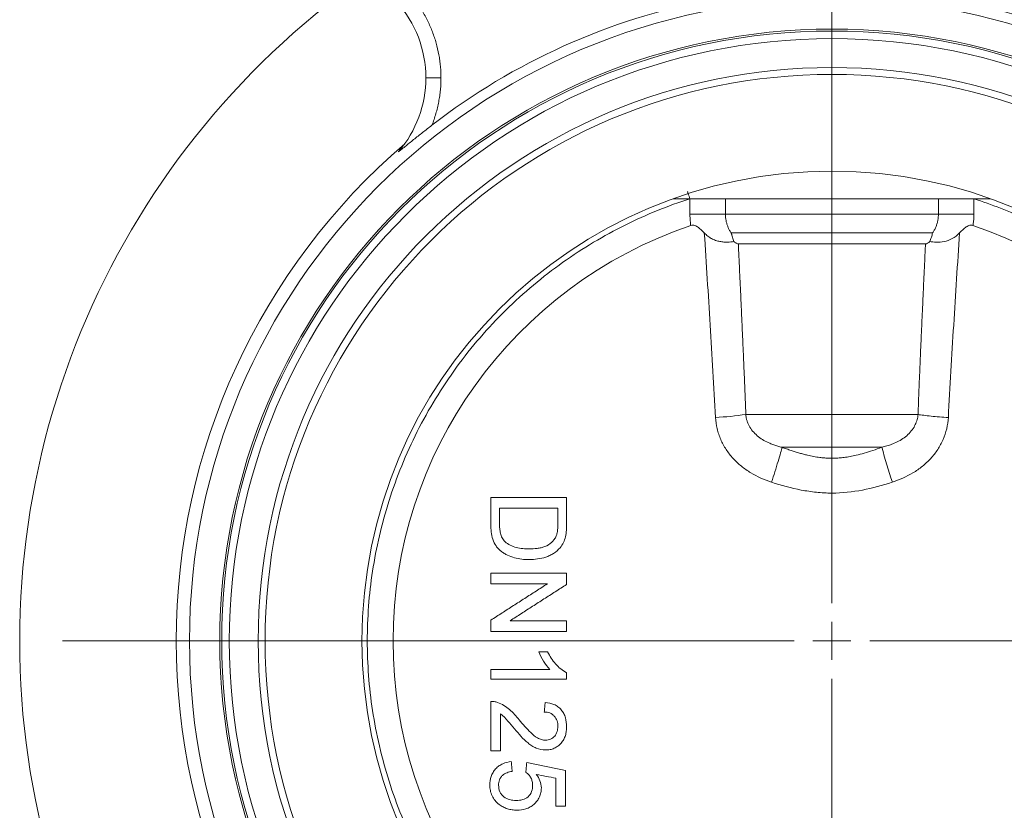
# Model space of a CAD drawing. Header units: millimetres. Extents: x 110 to 833, y 73 to 902.
# Tile 11 of 23: x 119 to 249, y 465 to 570. Entities that reach past the tile are written whole.
import ezdxf

# ---------------------------------------------------------------- set-up
doc = ezdxf.new("R2010")
doc.units = ezdxf.units.MM

# ---------------------------------------------------------------- blocks, each defined once
blk = doc.blocks.new('SW_CENTERMARKSYMBOL_0')
at = {"color": 0, "linetype": 'Continuous', "lineweight": 0}
for p, q in [((41, -93.99), (41, 2.5)), ((41, -98.99), (41, -96.49)), ((36, -98.99), (-60.49, -98.99)), ((41, -98.99), (38.5, -98.99)), ((41, -98.99), (41, -101.49)), ((41, -98.99), (43.5, -98.99)), ((46, -98.99), (142.5, -98.99)), ((41, -103.99), (41, -200.49))]:
    blk.add_line(p, q, dxfattribs=at)
blk.add_arc((41, -98.99), 107.15, 115.1736, 244.8264, dxfattribs=at)

msp = doc.modelspace()

# ---------------------------------------------------------------- linework, layer by layer
at = {"color": 7, "linetype": 'Continuous', "lineweight": 15}
for p, q in [((205.27, 546.07), (247.13, 546.07)), ((207.47, 546.07), (207.47, 544.05)), ((244.94, 544.05), (244.94, 546.07)), ((207.47, 544.05), (212.15, 544.05)), ((226.2, 544.05), (212.15, 544.05)), ((240.25, 544.05), (226.2, 544.05)), ((240.25, 544.05), (244.94, 544.05)), ((212.92, 541.55), (226.2, 541.55)), ((226.2, 541.55), (239.49, 541.55)), ((238.55, 540.11), (213.86, 540.11)), ((226.2, 517.6), (214.85, 517.6)), ((237.56, 517.6), (226.2, 517.6)), ((219.62, 513.27), (226.2, 513.27)), ((226.2, 513.27), (232.78, 513.27)), ((188.7, 486.26), (187.52, 486.26)), ((191.2, 482.67), (191.2, 483.5))]:
    msp.add_line(p, q, dxfattribs=at)
at = {"color": 8, "linetype": 'Continuous', "lineweight": 15}
for p, q in [((212.15, 544.05), (212.15, 546.07)), ((240.25, 546.07), (240.25, 544.05))]:
    msp.add_line(p, q, dxfattribs=at)
at = {"color": 7, "linetype": 'Continuous', "lineweight": 15}
for radius in [84.75, 80.75, 80.5, 74.77, 62]:
    msp.add_circle((226.2, 487.71), radius, dxfattribs=at)
for centre, radius, start, end in [((157.63, 562.03), 15, 0, 41.8295), ((226.2, 487.71), 86.12, 100.7068, 127.7851), ((226.2, 487.71), 86.12, 52.2149, 79.2932), ((226.2, 487.71), 79.5, 0, 180), ((226.2, 487.71), 75.68, 0, 180), ((157.63, 562.03), 15, 319.5618, 0), ((226.2, 487.71), 86.5, 130.6472, 229.3528), ((226.2, 487.71), 57.9, 108.7508, 251.2492), ((226.2, 487.71), 57.9, 288.7508, 71.2492), ((209.18, 554.67), 37.5, 272.5439, 278.6896), ((301.31, 531.4), 70.88, 194.8192, 198.7113), ((226.2, 487.71), 79.5, 180, 360), ((226.2, 487.71), 75.68, 180, 0)]:
    msp.add_arc(centre, radius, start, end, dxfattribs=at)
for points, knots in [([(170.29, 573.37), (170.38, 573.27), (170.55, 573.08), (170.8, 572.78), (171.04, 572.48), (171.27, 572.18), (171.49, 571.86), (171.71, 571.55), (171.93, 571.23), (172.34, 570.57), (172.9, 569.54), (173.53, 568.1), (174.02, 566.62), (174.31, 565.35), (174.48, 564.33), (174.56, 563.56), (174.62, 562.8), (174.62, 562.28), (174.63, 562.03)], [0, 0, 0, 0, 0.031044, 0.062042, 0.093009, 0.123962, 0.154916, 0.185888, 0.216892, 0.247946, 0.373955, 0.500008, 0.626017, 0.75207, 0.814108, 0.876024, 0.937946, 1, 1, 1, 1]), ([(172.63, 562.03), (172.63, 562.03), (172.67, 562.03), (172.87, 562.03), (173.02, 562.03), (173.41, 562.03), (173.65, 562.03), (174.14, 562.03), (174.39, 562.03), (174.63, 562.03)], [0, 0, 0, 0, 0.25, 0.25, 0.5, 0.5, 0.75, 0.75, 1, 1, 1, 1]), ([(174.63, 562.03), (174.63, 561.9), (174.63, 561.63), (174.61, 561.23), (174.59, 560.84), (174.56, 560.44), (174.51, 560.05), (174.46, 559.65), (174.4, 559.26), (174.31, 558.73), (174.17, 558.08), (173.96, 557.3), (173.72, 556.53), (173.53, 556.02), (173.44, 555.77)], [0, 0, 0, 0, 0.062114, 0.124129, 0.186079, 0.247997, 0.309918, 0.371876, 0.433904, 0.496037, 0.622154, 0.747997, 0.873851, 1, 1, 1, 1]), ([(169.04, 552.3), (169.03, 552.28), (169.02, 552.27), (169.05, 552.28), (169.08, 552.31), (169.18, 552.38), (169.27, 552.45), (169.52, 552.66), (169.71, 552.81), (170.26, 553.26), (170.64, 553.57), (171.41, 554.19), (171.81, 554.5), (172.61, 555.13), (173.02, 555.45), (173.44, 555.77)], [0, 0, 0, 0, 0.03125, 0.03125, 0.0625, 0.0625, 0.125, 0.125, 0.25, 0.25, 0.5, 0.5, 0.75, 0.75, 1, 1, 1, 1]), ([(207.47, 546.07), (207.43, 546.18), (207.39, 546.3), (207.32, 546.53), (207.28, 546.64), (207.22, 546.83), (207.2, 546.9), (207.17, 547), (207.16, 547.02), (207.16, 547.02)], [0, 0, 0, 0, 0.25, 0.25, 0.5, 0.5, 0.75, 0.75, 1, 1, 1, 1]), ([(164.91, 487.71), (164.91, 490.72), (165.13, 493.8), (166.08, 500.01), (166.8, 503.14), (168.76, 509.33), (170, 512.38), (172.98, 518.28), (174.72, 521.13), (178.64, 526.51), (180.82, 529.04), (185.53, 533.68), (188.06, 535.8), (193.35, 539.56), (196.11, 541.2), (201.73, 543.99), (204.6, 545.15), (207.47, 546.07)], [0, 0, 0, 0, 0.125, 0.125, 0.25, 0.25, 0.375, 0.375, 0.5, 0.5, 0.625, 0.625, 0.75, 0.75, 0.875, 0.875, 1, 1, 1, 1]), ([(244.94, 546.07), (247.25, 545.32), (249.62, 544.41), (254.43, 542.18), (256.85, 540.86), (261.68, 537.77), (264.08, 535.99), (268.74, 531.95), (270.99, 529.68), (275.23, 524.65), (277.2, 521.88), (280.73, 515.92), (282.28, 512.71), (284.82, 505.97), (285.82, 502.42), (287.15, 495.16), (287.49, 491.43), (287.49, 483.99), (287.15, 480.26), (285.82, 472.99), (284.82, 469.45), (282.28, 462.71), (280.73, 459.5), (277.2, 453.54), (275.23, 450.77), (270.99, 445.74), (268.74, 443.47), (264.08, 439.43), (261.68, 437.65), (256.85, 434.56), (254.43, 433.24), (249.62, 431.01), (247.25, 430.09), (244.94, 429.35)], [0, 0, 0, 0, 0.0625, 0.0625, 0.125, 0.125, 0.1875, 0.1875, 0.25, 0.25, 0.3125, 0.3125, 0.375, 0.375, 0.4375, 0.4375, 0.5, 0.5, 0.5625, 0.5625, 0.625, 0.625, 0.6875, 0.6875, 0.75, 0.75, 0.8125, 0.8125, 0.875, 0.875, 0.9375, 0.9375, 1, 1, 1, 1]), ([(207.59, 542.54), (207.57, 542.64), (207.54, 542.84), (207.51, 543.14), (207.49, 543.44), (207.47, 543.75), (207.47, 543.95), (207.47, 544.05)], [0, 0, 0, 0, 0.200254, 0.40017, 0.59996, 0.799833, 1, 1, 1, 1]), ([(212.15, 544.05), (212.15, 543.98), (212.15, 543.84), (212.17, 543.64), (212.19, 543.43), (212.23, 543.23), (212.27, 543.03), (212.32, 542.83), (212.38, 542.64), (212.45, 542.44), (212.53, 542.26), (212.61, 542.07), (212.71, 541.89), (212.81, 541.72), (212.88, 541.61), (212.92, 541.55)], [0, 0, 0, 0, 0.077557, 0.155102, 0.232605, 0.31004, 0.387382, 0.464603, 0.541682, 0.618594, 0.695319, 0.771839, 0.848135, 0.924193, 1, 1, 1, 1]), ([(226.2, 544.05), (226.2, 543.62), (226.2, 543.18), (226.2, 542.33), (226.2, 541.92), (226.2, 541.55)], [0, 0, 0, 0, 0.5, 0.5, 1, 1, 1, 1]), ([(239.49, 541.55), (239.53, 541.61), (239.6, 541.73), (239.71, 541.92), (239.81, 542.12), (239.9, 542.32), (239.98, 542.52), (240.05, 542.73), (240.12, 542.95), (240.17, 543.16), (240.2, 543.38), (240.23, 543.6), (240.25, 543.83), (240.25, 543.98), (240.25, 544.05)], [0, 0, 0, 0, 0.082136, 0.164566, 0.247271, 0.330234, 0.413431, 0.496838, 0.580427, 0.664168, 0.748029, 0.831978, 0.91598, 1, 1, 1, 1]), ([(244.94, 544.05), (244.94, 543.95), (244.93, 543.75), (244.92, 543.44), (244.89, 543.14), (244.86, 542.84), (244.83, 542.64), (244.81, 542.54)], [0, 0, 0, 0, 0.2001673, 0.4000403, 0.5998296, 0.7997461, 1, 1, 1, 1]), ([(207.59, 542.54), (207.68, 542.57), (207.77, 542.58), (207.95, 542.58), (208.04, 542.56), (208.29, 542.47), (208.45, 542.38), (208.73, 542.17), (208.87, 542.05), (209.13, 541.8), (209.25, 541.68), (209.37, 541.55)], [0, 0, 0, 0, 0.125, 0.125, 0.25, 0.25, 0.5, 0.5, 0.75, 0.75, 1, 1, 1, 1]), ([(243.03, 541.55), (243.15, 541.68), (243.28, 541.8), (243.54, 542.05), (243.67, 542.17), (243.89, 542.33), (243.96, 542.38), (244.12, 542.46), (244.2, 542.5), (244.37, 542.56), (244.46, 542.58), (244.64, 542.58), (244.73, 542.57), (244.81, 542.54)], [0, 0, 0, 0, 0.25, 0.25, 0.5, 0.5, 0.625, 0.625, 0.75, 0.75, 0.875, 0.875, 1, 1, 1, 1]), ([(209.37, 541.55), (209.63, 537.51), (209.89, 533.46), (210.39, 525.34), (210.63, 521.27), (210.84, 517.2)], [0, 0, 0, 0, 0.5, 0.5, 1, 1, 1, 1]), ([(213.28, 540.41), (213.03, 540.38), (212.75, 540.35), (212.28, 540.35), (212.11, 540.35), (211.77, 540.37), (211.59, 540.4), (211.23, 540.47), (211.05, 540.51), (210.68, 540.64), (210.5, 540.72), (210.16, 540.91), (209.99, 541.02), (209.67, 541.26), (209.52, 541.4), (209.37, 541.55)], [0, 0, 0, 0, 0.25, 0.25, 0.375, 0.375, 0.5, 0.5, 0.625, 0.625, 0.75, 0.75, 0.875, 0.875, 1, 1, 1, 1]), ([(212.92, 541.55), (212.92, 541.54), (212.94, 541.49), (212.96, 541.4), (213.01, 541.22), (213.09, 540.98), (213.18, 540.69), (213.25, 540.5), (213.28, 540.41)], [0, 0, 0, 0, 0.03234, 0.125042, 0.250053, 0.499997, 0.754728, 1, 1, 1, 1]), ([(213.28, 540.41), (213.38, 540.32), (213.49, 540.24), (213.68, 540.14), (213.77, 540.11), (213.86, 540.11)], [0, 0, 0, 0, 0.5, 0.5, 1, 1, 1, 1]), ([(238.55, 540.11), (238.63, 540.11), (238.72, 540.14), (238.92, 540.24), (239.02, 540.32), (239.12, 540.41)], [0, 0, 0, 0, 0.5, 0.5, 1, 1, 1, 1]), ([(239.12, 540.41), (239.16, 540.5), (239.22, 540.69), (239.32, 540.98), (239.41, 541.27), (239.46, 541.46), (239.49, 541.55)], [0, 0, 0, 0, 0.2452674, 0.5000038, 0.7516417, 1, 1, 1, 1]), ([(243.03, 541.55), (242.74, 541.25), (242.43, 541), (241.73, 540.62), (241.36, 540.5), (240.63, 540.36), (240.29, 540.34), (239.81, 540.35), (239.66, 540.36), (239.38, 540.38), (239.25, 540.39), (239.12, 540.41)], [0, 0, 0, 0, 0.25, 0.25, 0.5, 0.5, 0.75, 0.75, 0.875, 0.875, 1, 1, 1, 1]), ([(241.56, 517.2), (241.77, 521.27), (242.01, 525.34), (242.52, 533.46), (242.78, 537.51), (243.03, 541.55)], [0, 0, 0, 0, 0.5, 0.5, 1, 1, 1, 1]), ([(213.86, 540.11), (213.89, 539.34), (213.96, 537.8), (214.07, 535.49), (214.18, 533.21), (214.28, 530.93), (214.38, 528.67), (214.48, 526.43), (214.58, 524.2), (214.67, 521.99), (214.76, 519.79), (214.82, 518.32), (214.85, 517.6)], [0, 0, 0, 0, 0.103171, 0.205632, 0.307386, 0.408434, 0.508777, 0.608419, 0.70736, 0.805603, 0.903149, 1, 1, 1, 1]), ([(237.56, 517.6), (237.59, 518.32), (237.64, 519.79), (237.73, 521.99), (237.83, 524.2), (237.92, 526.43), (238.02, 528.67), (238.12, 530.93), (238.23, 533.21), (238.33, 535.49), (238.44, 537.8), (238.51, 539.34), (238.55, 540.11)], [0, 0, 0, 0, 0.096851, 0.194397, 0.29264, 0.391581, 0.491223, 0.591566, 0.692614, 0.794368, 0.896829, 1, 1, 1, 1]), ([(210.84, 517.2), (210.87, 516.71), (210.94, 516.21), (211.12, 515.48), (211.19, 515.23), (211.35, 514.76), (211.44, 514.52), (211.73, 513.84), (211.97, 513.4), (212.52, 512.56), (212.83, 512.16), (213.51, 511.42), (213.87, 511.08), (214.65, 510.45), (215.07, 510.16), (216.36, 509.38), (217.27, 508.97), (218.24, 508.66)], [0, 0, 0, 0, 0.125, 0.125, 0.1875, 0.1875, 0.25, 0.25, 0.375, 0.375, 0.5, 0.5, 0.625, 0.625, 0.75, 0.75, 1, 1, 1, 1]), ([(214.85, 517.6), (214.85, 517.53), (214.86, 517.4), (214.89, 517.21), (214.93, 517.02), (214.98, 516.84), (215.04, 516.65), (215.11, 516.47), (215.19, 516.29), (215.28, 516.11), (215.48, 515.74), (215.87, 515.22), (216.5, 514.64), (217.21, 514.15), (217.9, 513.82), (218.52, 513.58), (219.06, 513.4), (219.44, 513.31), (219.62, 513.27)], [0, 0, 0, 0, 0.0273627, 0.0548462, 0.0824625, 0.1102229, 0.1381388, 0.1662211, 0.1944808, 0.2229283, 0.2515739, 0.3745048, 0.5011993, 0.6242029, 0.7506407, 0.8325815, 0.915643, 1, 1, 1, 1]), ([(226.2, 517.6), (226.2, 517.18), (226.2, 516.75), (226.2, 515.9), (226.2, 515.48), (226.2, 514.71), (226.2, 514.35), (226.2, 513.74), (226.2, 513.47), (226.2, 513.27)], [0, 0, 0, 0, 0.25, 0.25, 0.5, 0.5, 0.75, 0.75, 1, 1, 1, 1]), ([(232.78, 513.27), (232.89, 513.29), (233.12, 513.35), (233.45, 513.44), (233.78, 513.54), (234.1, 513.66), (234.58, 513.85), (235.2, 514.16), (235.92, 514.64), (236.55, 515.23), (236.96, 515.79), (237.2, 516.25), (237.34, 516.58), (237.45, 516.91), (237.52, 517.25), (237.55, 517.48), (237.56, 517.6)], [0, 0, 0, 0, 0.05096, 0.101426, 0.151435, 0.201025, 0.250236, 0.376943, 0.500199, 0.626959, 0.749952, 0.801052, 0.851545, 0.901492, 0.950955, 1, 1, 1, 1]), ([(234.17, 508.66), (235.12, 508.97), (236.03, 509.37), (237.33, 510.15), (237.74, 510.44), (238.52, 511.07), (238.89, 511.41), (239.57, 512.16), (239.88, 512.55), (240.43, 513.39), (240.67, 513.83), (241.07, 514.76), (241.23, 515.23), (241.46, 516.2), (241.53, 516.7), (241.56, 517.2)], [0, 0, 0, 0, 0.25, 0.25, 0.375, 0.375, 0.5, 0.5, 0.625, 0.625, 0.75, 0.75, 0.875, 0.875, 1, 1, 1, 1]), ([(241.56, 517.2), (241.18, 517.22), (240.78, 517.25), (240.01, 517.31), (239.63, 517.34), (238.92, 517.41), (238.6, 517.45), (238.02, 517.52), (237.77, 517.56), (237.56, 517.6)], [0, 0, 0, 0, 0.25, 0.25, 0.5, 0.5, 0.75, 0.75, 1, 1, 1, 1]), ([(218.24, 508.66), (218.38, 509.1), (218.54, 509.58), (218.83, 510.51), (218.97, 510.97), (219.23, 511.82), (219.34, 512.2), (219.52, 512.83), (219.58, 513.08), (219.62, 513.27)], [0, 0, 0, 0, 0.25, 0.25, 0.5, 0.5, 0.75, 0.75, 1, 1, 1, 1]), ([(219.62, 513.27), (219.82, 513.19), (220.22, 513.05), (220.8, 512.85), (221.36, 512.66), (221.91, 512.5), (222.45, 512.35), (223.07, 512.19), (223.79, 512.04), (224.51, 511.93), (225.13, 511.86), (225.67, 511.82), (226.02, 511.82), (226.2, 511.81)], [0, 0, 0, 0, 0.094234, 0.18509, 0.272773, 0.357523, 0.439629, 0.519423, 0.643198, 0.762472, 0.842575, 0.921434, 1, 1, 1, 1]), ([(226.2, 511.81), (226.31, 511.82), (226.52, 511.82), (226.84, 511.83), (227.16, 511.85), (227.48, 511.88), (227.96, 511.94), (228.61, 512.04), (229.5, 512.23), (230.5, 512.49), (231.62, 512.85), (232.39, 513.12), (232.78, 513.27)], [0, 0, 0, 0, 0.046855, 0.093677, 0.140672, 0.188041, 0.235981, 0.355063, 0.47863, 0.64109, 0.814162, 1, 1, 1, 1]), ([(218.24, 508.66), (219.53, 508.24), (220.83, 507.88), (222.81, 507.5), (223.48, 507.4), (224.49, 507.29), (224.83, 507.27), (225.51, 507.23), (225.86, 507.22), (227.56, 507.22), (228.9, 507.37), (231.56, 507.87), (232.88, 508.24), (234.17, 508.66)], [0, 0, 0, 0, 0.25, 0.25, 0.375, 0.375, 0.4375, 0.4375, 0.5, 0.5, 0.75, 0.75, 1, 1, 1, 1]), ([(181.2, 503.06), (181.2, 503.66), (181.2, 504.86), (181.2, 506.05), (181.2, 506.65)], [0, 0, 0, 0, 0.5, 1, 1, 1, 1]), ([(191.2, 506.65), (191.2, 506.08), (191.2, 504.94), (191.2, 503.8), (191.2, 503.23)], [0, 0, 0, 0, 0.5, 1, 1, 1, 1]), ([(190.05, 505.24), (189.41, 505.24), (188.12, 505.24), (186.2, 505.24), (184.28, 505.24), (183, 505.24), (182.36, 505.24)], [0, 0, 0, 0, 0.250003, 0.5, 0.749997, 1, 1, 1, 1]), ([(182.36, 505.24), (182.36, 504.89), (182.36, 504.21), (182.36, 503.52), (182.36, 503.17)], [0, 0, 0, 0, 0.5, 1, 1, 1, 1]), ([(190.05, 503.21), (190.05, 503.55), (190.05, 504.22), (190.05, 504.9), (190.05, 505.24)], [0, 0, 0, 0, 0.5, 1, 1, 1, 1]), ([(181.2, 503.06), (181.21, 502.74), (181.22, 502.41), (181.3, 501.76), (181.37, 501.44), (181.57, 500.81), (181.71, 500.52), (181.99, 500.11), (182.1, 499.99), (182.33, 499.75), (182.45, 499.64), (182.7, 499.43), (182.84, 499.34), (183.12, 499.17), (183.26, 499.09), (183.7, 498.88), (184.01, 498.77), (184.95, 498.5), (185.6, 498.45), (186.26, 498.44)], [0, 0, 0, 0, 0.125, 0.125, 0.25, 0.25, 0.375, 0.375, 0.4375, 0.4375, 0.5, 0.5, 0.5625, 0.5625, 0.625, 0.625, 0.75, 0.75, 1, 1, 1, 1]), ([(183.06, 500.81), (182.92, 500.97), (182.79, 501.14), (182.6, 501.51), (182.52, 501.71), (182.43, 502.12), (182.4, 502.33), (182.36, 502.75), (182.36, 502.96), (182.36, 503.17)], [0, 0, 0, 0, 0.25, 0.25, 0.5, 0.5, 0.75, 0.75, 1, 1, 1, 1]), ([(190.05, 503.21), (190.04, 502.93), (190.04, 502.65), (190, 502.23), (189.98, 502.1), (189.93, 501.82), (189.89, 501.69), (189.84, 501.56)], [0, 0, 0, 0, 0.5, 0.5, 0.75, 0.75, 1, 1, 1, 1]), ([(191.06, 501.46), (191.12, 501.75), (191.16, 502.04), (191.19, 502.49), (191.19, 502.63), (191.2, 502.93), (191.2, 503.08), (191.2, 503.23)], [0, 0, 0, 0, 0.5, 0.5, 0.75, 0.75, 1, 1, 1, 1]), ([(189.84, 501.56), (189.77, 501.39), (189.68, 501.24), (189.47, 500.96), (189.35, 500.83), (188.96, 500.48), (188.66, 500.3), (188.17, 500.1), (188, 500.05), (187.66, 499.97), (187.49, 499.94), (186.97, 499.87), (186.63, 499.86), (186.28, 499.85)], [0, 0, 0, 0, 0.125, 0.125, 0.25, 0.25, 0.5, 0.5, 0.625, 0.625, 0.75, 0.75, 1, 1, 1, 1]), ([(190.34, 500.01), (190.51, 500.22), (190.67, 500.44), (190.91, 500.93), (190.99, 501.2), (191.06, 501.46)], [0, 0, 0, 0, 0.5, 0.5, 1, 1, 1, 1]), ([(186.28, 499.85), (185.99, 499.86), (185.71, 499.87), (185.14, 499.92), (184.85, 499.97), (184.3, 500.11), (184.03, 500.2), (183.52, 500.46), (183.28, 500.62), (183.06, 500.81)], [0, 0, 0, 0, 0.25, 0.25, 0.5, 0.5, 0.75, 0.75, 1, 1, 1, 1]), ([(186.26, 498.44), (186.63, 498.44), (187.01, 498.47), (187.75, 498.57), (188.12, 498.66), (188.65, 498.83), (188.83, 498.9), (189.17, 499.07), (189.33, 499.16), (189.81, 499.47), (190.09, 499.72), (190.34, 500.01)], [0, 0, 0, 0, 0.25, 0.25, 0.5, 0.5, 0.625, 0.625, 0.75, 0.75, 1, 1, 1, 1]), ([(181.2, 495.24), (181.2, 495.47), (181.2, 495.94), (181.2, 496.41), (181.2, 496.65)], [0, 0, 0, 0, 0.5, 1, 1, 1, 1]), ([(191.2, 496.65), (191.2, 496.4), (191.2, 495.9), (191.2, 495.4), (191.2, 495.16)], [0, 0, 0, 0, 0.5, 1, 1, 1, 1]), ([(181.2, 490.44), (181.7, 490.76), (182.69, 491.4), (184.18, 492.36), (185.68, 493.32), (187.17, 494.28), (188.17, 494.92), (188.66, 495.24)], [0, 0, 0, 0, 0.200005, 0.400002, 0.599998, 0.799995, 1, 1, 1, 1]), ([(188.66, 495.24), (188.04, 495.24), (186.8, 495.24), (184.93, 495.24), (183.07, 495.24), (181.82, 495.24), (181.2, 495.24)], [0, 0, 0, 0, 0.250003, 0.5, 0.749997, 1, 1, 1, 1]), ([(191.2, 495.16), (190.7, 494.84), (189.71, 494.2), (188.22, 493.24), (186.72, 492.28), (185.23, 491.32), (184.24, 490.68), (183.74, 490.36)], [0, 0, 0, 0, 0.200004, 0.400002, 0.599998, 0.799995, 1, 1, 1, 1]), ([(181.2, 488.95), (181.2, 489.2), (181.2, 489.7), (181.2, 490.2), (181.2, 490.44)], [0, 0, 0, 0, 0.5, 1, 1, 1, 1]), ([(183.74, 490.36), (184.36, 490.36), (185.6, 490.36), (187.47, 490.36), (189.34, 490.36), (190.58, 490.36), (191.2, 490.36)], [0, 0, 0, 0, 0.250003, 0.5, 0.749997, 1, 1, 1, 1]), ([(191.2, 490.36), (191.2, 490.13), (191.2, 489.66), (191.2, 489.19), (191.2, 488.95)], [0, 0, 0, 0, 0.5, 1, 1, 1, 1]), ([(150.52, 487.71), (150.45, 487.71), (150.36, 487.71), (150.11, 487.71), (149.95, 487.71), (149.55, 487.71), (149.32, 487.71), (148.81, 487.71), (148.54, 487.71), (148.01, 487.71), (147.76, 487.71), (147.34, 487.71), (147.17, 487.71), (146.91, 487.71), (146.83, 487.71), (146.72, 487.71), (146.7, 487.71), (146.7, 487.71)], [0, 0, 0, 0, 0.125, 0.125, 0.25, 0.25, 0.375, 0.375, 0.5, 0.5, 0.625, 0.625, 0.75, 0.75, 0.875, 0.875, 1, 1, 1, 1]), ([(207.47, 429.35), (204.6, 430.27), (201.73, 431.43), (196.11, 434.22), (193.35, 435.86), (188.06, 439.62), (185.53, 441.73), (180.82, 446.38), (178.64, 448.91), (174.72, 454.29), (172.98, 457.14), (170, 463.04), (168.76, 466.09), (166.8, 472.28), (166.08, 475.41), (165.13, 481.62), (164.91, 484.7), (164.91, 487.71)], [0, 0, 0, 0, 0.125, 0.125, 0.25, 0.25, 0.375, 0.375, 0.5, 0.5, 0.625, 0.625, 0.75, 0.75, 0.875, 0.875, 1, 1, 1, 1]), ([(187.52, 486.26), (187.7, 485.84), (187.9, 485.43), (188.4, 484.65), (188.68, 484.28), (188.99, 483.95)], [0, 0, 0, 0, 0.5, 0.5, 1, 1, 1, 1]), ([(191.2, 483.5), (190.92, 483.64), (190.66, 483.82), (190.18, 484.22), (189.95, 484.44), (189.33, 485.16), (188.99, 485.7), (188.7, 486.26)], [0, 0, 0, 0, 0.25, 0.25, 0.5, 0.5, 1, 1, 1, 1]), ([(181.2, 483.95), (181.85, 483.95), (183.15, 483.95), (185.1, 483.95), (187.04, 483.95), (188.34, 483.95), (188.99, 483.95)], [0, 0, 0, 0, 0.250003, 0.5, 0.749997, 1, 1, 1, 1]), ([(181.2, 473.18), (181.2, 473.73), (181.2, 474.82), (181.2, 476.45), (181.2, 478.09), (181.2, 479.18), (181.2, 479.72)], [0, 0, 0, 0, 0.250002, 0.5, 0.749998, 1, 1, 1, 1]), ([(182.09, 479.59), (182.02, 479.61), (181.95, 479.64), (181.87, 479.65), (181.8, 479.67), (181.72, 479.69), (181.65, 479.7), (181.5, 479.72), (181.35, 479.72), (181.2, 479.72)], [0, 0, 0, 0, 0.254252, 0.254252, 0.254252, 0.506274, 0.506274, 0.506274, 1, 1, 1, 1]), ([(184.94, 477.28), (184.75, 477.53), (184.55, 477.77), (184.14, 478.23), (183.92, 478.45), (183.45, 478.85), (183.2, 479.03), (182.67, 479.35), (182.38, 479.48), (182.09, 479.59)], [0, 0, 0, 0, 0.25, 0.25, 0.5, 0.5, 0.75, 0.75, 1, 1, 1, 1]), ([(188.25, 478.31), (188.27, 478.53), (188.32, 478.95), (188.36, 479.38), (188.38, 479.59)], [0, 0, 0, 0, 0.5, 1, 1, 1, 1]), ([(191.2, 476.39), (191.19, 476.79), (191.16, 477.18), (191, 477.75), (190.92, 477.94), (190.74, 478.29), (190.63, 478.46), (190.37, 478.76), (190.22, 478.9), (189.9, 479.13), (189.72, 479.24), (189.17, 479.47), (188.78, 479.55), (188.38, 479.59)], [0, 0, 0, 0, 0.25, 0.25, 0.375, 0.375, 0.5, 0.5, 0.625, 0.625, 0.75, 0.75, 1, 1, 1, 1]), ([(182.48, 478.08), (182.85, 477.81), (183.17, 477.48), (183.76, 476.79), (184.05, 476.44), (184.34, 476.09)], [0, 0, 0, 0, 0.5, 0.5, 1, 1, 1, 1]), ([(182.48, 478.08), (182.48, 477.53), (182.48, 476.45), (182.48, 474.81), (182.48, 473.73), (182.48, 473.18)], [0, 0, 0, 0, 0.333334, 0.666666, 1, 1, 1, 1]), ([(188.25, 478.31), (188.5, 478.3), (188.74, 478.28), (189.09, 478.15), (189.2, 478.09), (189.4, 477.96), (189.49, 477.87), (189.74, 477.6), (189.87, 477.38), (189.98, 477.03), (190.01, 476.91), (190.04, 476.66), (190.05, 476.54), (190.05, 476.42)], [0, 0, 0, 0, 0.25, 0.25, 0.375, 0.375, 0.5, 0.5, 0.75, 0.75, 0.875, 0.875, 1, 1, 1, 1]), ([(188.43, 474.59), (188.24, 474.6), (188.06, 474.63), (187.7, 474.74), (187.52, 474.82), (187.03, 475.1), (186.75, 475.35), (185.93, 476.13), (185.43, 476.7), (184.94, 477.28)], [0, 0, 0, 0, 0.125, 0.125, 0.25, 0.25, 0.5, 0.5, 1, 1, 1, 1]), ([(184.34, 476.09), (184.62, 475.76), (184.89, 475.43), (185.47, 474.81), (185.78, 474.51), (186.28, 474.11), (186.45, 473.98), (186.81, 473.75), (187, 473.65), (187.58, 473.4), (188.01, 473.32), (188.44, 473.31)], [0, 0, 0, 0, 0.25, 0.25, 0.5, 0.5, 0.625, 0.625, 0.75, 0.75, 1, 1, 1, 1]), ([(190.05, 476.42), (190.04, 476.19), (190.01, 475.96), (189.88, 475.53), (189.78, 475.32), (189.55, 475.06), (189.47, 474.99), (189.29, 474.85), (189.19, 474.78), (188.89, 474.64), (188.66, 474.6), (188.43, 474.59)], [0, 0, 0, 0, 0.25, 0.25, 0.5, 0.5, 0.625, 0.625, 0.75, 0.75, 1, 1, 1, 1]), ([(188.44, 473.31), (188.64, 473.32), (188.83, 473.33), (189.2, 473.4), (189.39, 473.46), (189.74, 473.62), (189.91, 473.72), (190.22, 473.95), (190.36, 474.08), (190.62, 474.37), (190.72, 474.53), (190.91, 474.87), (190.99, 475.05), (191.1, 475.42), (191.14, 475.61), (191.19, 476), (191.2, 476.19), (191.2, 476.39)], [0, 0, 0, 0, 0.125, 0.125, 0.25, 0.25, 0.375, 0.375, 0.5, 0.5, 0.625, 0.625, 0.75, 0.75, 0.875, 0.875, 1, 1, 1, 1]), ([(183.89, 471.77), (183.51, 471.73), (183.13, 471.65), (182.6, 471.41), (182.43, 471.31), (182.12, 471.09), (181.97, 470.96), (181.71, 470.67), (181.59, 470.52), (181.4, 470.18), (181.31, 470), (181.13, 469.45), (181.08, 469.06), (181.07, 468.67)], [0, 0, 0, 0, 0.25, 0.25, 0.375, 0.375, 0.5, 0.5, 0.625, 0.625, 0.75, 0.75, 1, 1, 1, 1]), ([(183.89, 471.77), (183.92, 471.56), (183.96, 471.13), (184, 470.71), (184.02, 470.49)], [0, 0, 0, 0, 0.5, 1, 1, 1, 1]), ([(185.82, 470.36), (185.84, 470.58), (185.88, 471.01), (185.92, 471.43), (185.95, 471.65)], [0, 0, 0, 0, 0.5, 1, 1, 1, 1]), ([(185.95, 471.65), (186.52, 471.53), (187.65, 471.3), (189.36, 470.96), (190.5, 470.73), (191.07, 470.62)], [0, 0, 0, 0, 0.333335, 0.666665, 1, 1, 1, 1]), ([(182.23, 468.66), (182.23, 468.9), (182.26, 469.13), (182.38, 469.47), (182.44, 469.58), (182.57, 469.77), (182.65, 469.86), (182.91, 470.1), (183.12, 470.22), (183.56, 470.4), (183.79, 470.45), (184.02, 470.49)], [0, 0, 0, 0, 0.25, 0.25, 0.375, 0.375, 0.5, 0.5, 0.75, 0.75, 1, 1, 1, 1]), ([(185.82, 470.36), (185.96, 470.27), (186.09, 470.16), (186.32, 469.92), (186.42, 469.78), (186.58, 469.49), (186.63, 469.32), (186.7, 468.99), (186.71, 468.82), (186.71, 468.65)], [0, 0, 0, 0, 0.25, 0.25, 0.5, 0.5, 0.75, 0.75, 1, 1, 1, 1]), ([(191.07, 470.62), (191.07, 469.83), (191.07, 468.25), (191.07, 466.67), (191.07, 465.88)], [0, 0, 0, 0, 0.5000002, 1, 1, 1, 1]), ([(189.79, 469.57), (189.36, 469.66), (188.5, 469.83), (187.63, 470), (187.2, 470.08)], [0, 0, 0, 0, 0.5, 1, 1, 1, 1]), ([(187.87, 468.3), (187.86, 468.62), (187.81, 468.94), (187.57, 469.55), (187.4, 469.82), (187.2, 470.08)], [0, 0, 0, 0, 0.5, 0.5, 1, 1, 1, 1]), ([(189.79, 465.88), (189.79, 466.49), (189.79, 467.72), (189.79, 468.96), (189.79, 469.57)], [0, 0, 0, 0, 0.5, 1, 1, 1, 1]), ([(181.07, 468.67), (181.08, 468.42), (181.1, 468.18), (181.19, 467.71), (181.26, 467.47), (181.47, 467.03), (181.61, 466.83), (181.92, 466.45), (182.1, 466.28), (182.29, 466.13)], [0, 0, 0, 0, 0.25, 0.25, 0.5, 0.5, 0.75, 0.75, 1, 1, 1, 1]), ([(184.56, 466.65), (184.27, 466.65), (183.98, 466.68), (183.43, 466.83), (183.16, 466.95), (182.82, 467.22), (182.71, 467.32), (182.53, 467.55), (182.45, 467.67), (182.28, 468.07), (182.23, 468.37), (182.23, 468.66)], [0, 0, 0, 0, 0.25, 0.25, 0.5, 0.5, 0.625, 0.625, 0.75, 0.75, 1, 1, 1, 1]), ([(186.71, 468.65), (186.71, 468.37), (186.68, 468.1), (186.5, 467.57), (186.34, 467.32), (185.91, 466.96), (185.66, 466.83), (185.25, 466.72), (185.11, 466.69), (184.84, 466.66), (184.7, 466.65), (184.56, 466.65)], [0, 0, 0, 0, 0.25, 0.25, 0.5, 0.5, 0.75, 0.75, 0.875, 0.875, 1, 1, 1, 1]), ([(184.63, 465.36), (185.04, 465.37), (185.44, 465.42), (186.02, 465.6), (186.21, 465.69), (186.56, 465.89), (186.72, 466), (187.03, 466.27), (187.18, 466.42), (187.42, 466.74), (187.53, 466.92), (187.7, 467.29), (187.76, 467.49), (187.84, 467.89), (187.86, 468.09), (187.87, 468.3)], [0, 0, 0, 0, 0.25, 0.25, 0.375, 0.375, 0.5, 0.5, 0.625, 0.625, 0.75, 0.75, 0.875, 0.875, 1, 1, 1, 1]), ([(182.29, 466.13), (182.46, 466), (182.63, 465.89), (183, 465.69), (183.2, 465.61), (183.59, 465.48), (183.8, 465.44), (184.21, 465.38), (184.42, 465.37), (184.63, 465.36)], [0, 0, 0, 0, 0.25, 0.25, 0.5, 0.5, 0.75, 0.75, 1, 1, 1, 1]), ([(191.07, 465.88), (190.86, 465.88), (190.43, 465.88), (190.01, 465.88), (189.79, 465.88)], [0, 0, 0, 0, 0.5, 1, 1, 1, 1])]:
    msp.add_open_spline(points, degree=3, knots=knots, dxfattribs=at)
for points in [[(191.2, 506.65), (187.86, 506.65), (184.53, 506.65), (181.2, 506.65)], [(191.2, 496.65), (187.86, 496.65), (184.53, 496.65), (181.2, 496.65)], [(181.2, 488.95), (184.53, 488.95), (187.86, 488.95), (191.2, 488.95)], [(181.2, 482.67), (181.2, 482.89), (181.2, 483.31), (181.2, 483.74), (181.2, 483.95)], [(181.2, 482.67), (184.53, 482.67), (187.86, 482.67), (191.2, 482.67)], [(182.48, 473.18), (182.27, 473.18), (181.84, 473.18), (181.42, 473.18), (181.2, 473.18)]]:
    msp.add_open_spline(points, degree=3, dxfattribs=at)
at = {"color": 8, "linetype": 'Continuous', "lineweight": 15}
msp.add_open_spline([(164.91, 487.71), (164.77, 487.71), (164.56, 487.71), (164.41, 487.71), (164.36, 487.71)], degree=3, knots=[0, 0, 0, 0, 0.704111, 1, 1, 1, 1], dxfattribs=at)

# ---------------------------------------------------------------- block references
at = {"color": 7, "linetype": 'Continuous', "lineweight": 0}
msp.add_blockref('SW_CENTERMARKSYMBOL_0', (185.2, 586.7), dxfattribs=at)

doc.saveas('drawing.dxf')
